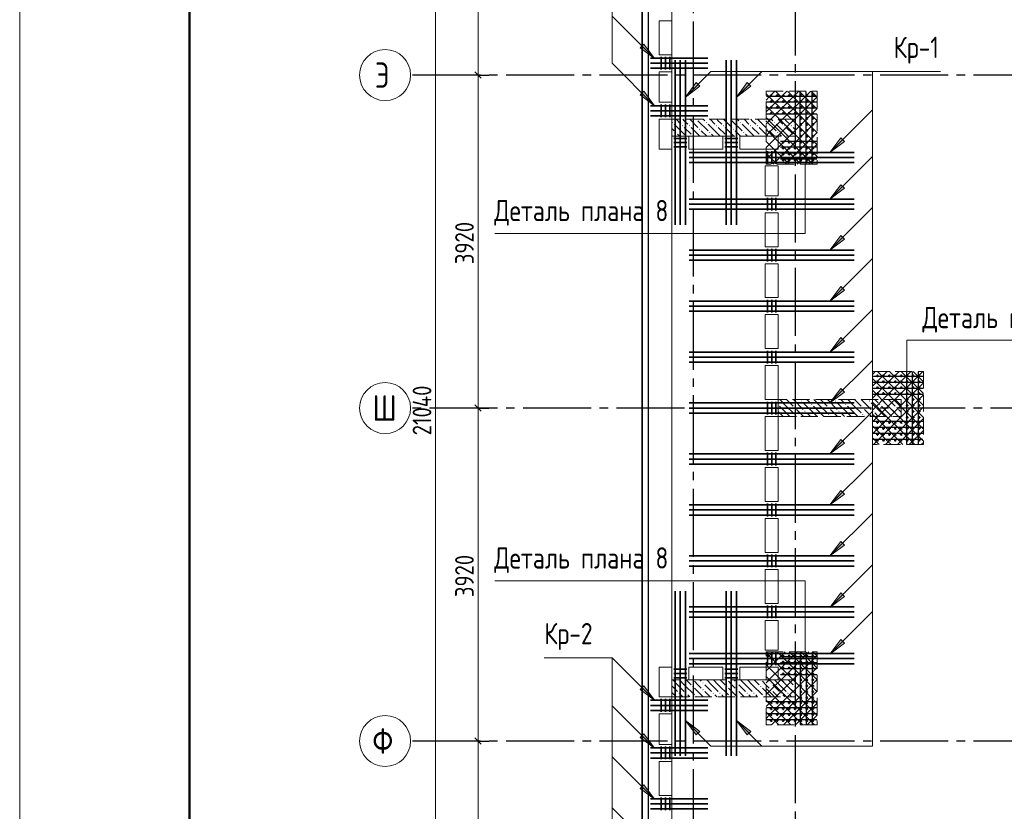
# Model space of a CAD drawing. Header units: millimetres. Extents: x 0 to 31317, y 0 to 42000.
# Tile 3 of 12: x 0 to 11587, y 23803 to 33123. Entities that reach past the tile are written whole.
import ezdxf

# ---------------------------------------------------------------- set-up
doc = ezdxf.new("R2010")
doc.units = ezdxf.units.MM
doc.linetypes.add('______2', pattern=[270, 200, -70])
doc.linetypes.add('______5', pattern=[1100, 800, -100, 100, -100])
for name, color, linetype, lineweight in [('S1 Стержни арматуры фон', 7, 'Continuous', 25), ('Standard', 7, 'Continuous', 25), ('Вспомогательная арматура', 7, 'Continuous', 25), ('ЖБ Пилон', 180, 'Continuous', 25), ('Оси', 40, '______5', 18), ('Позиционная метка номер позиции', 7, 'Continuous', 13), ('Поперечная арматура', 7, 'Continuous', 25), ('Поперечное армирование AW фон', 7, 'Continuous', 25), ('Примечания', 7, 'Continuous', 25)]:
    doc.layers.add(name, color=color, linetype=linetype, lineweight=lineweight)
doc.layers.add('ЖБ Перекрытие верхний уровень', color=7, linetype='Continuous', lineweight=25, true_color=0xe0e0ff)
doc.styles.add('GOST 2.304-81', font='txt')
doc.styles.add('ISOCPEUR', font='txt')

msp = doc.modelspace()

# ---------------------------------------------------------------- hatches: boundary and pattern name
at = {"layer": 'ЖБ Пилон', "linetype": 'Continuous', "lineweight": 18, "transparency": 33554687}
for points in [[(7674, 31913), (7681, 31920), (7687, 31913), (7681, 31907)], [(7794, 31873), (7801, 31880), (7807, 31873), (7801, 31867)], [(7874, 31873), (7881, 31880), (7887, 31873), (7881, 31867)], [(7964, 31950), (7961, 31947), (7958, 31950)], [(8074, 31913), (8081, 31920), (8087, 31913), (8081, 31907)], [(8194, 31873), (8201, 31880), (8207, 31873), (8201, 31867)], [(8274, 31873), (8281, 31880), (8287, 31873), (8281, 31867)], [(8364, 31950), (8361, 31947), (8358, 31950)], [(8474, 31913), (8481, 31920), (8487, 31913), (8481, 31907)], [(8594, 31873), (8601, 31880), (8607, 31873), (8601, 31867)], [(8674, 31873), (8681, 31880), (8687, 31873), (8681, 31867)], [(8764, 31950), (8761, 31947), (8758, 31950)], [(8874, 31913), (8881, 31920), (8887, 31913), (8881, 31907)], [(8994, 31873), (9001, 31880), (9007, 31873), (9001, 31867)], [(9074, 31873), (9081, 31880), (9087, 31873), (9081, 31867)], [(7714, 31793), (7721, 31800), (7727, 31793), (7721, 31787)], [(7914, 31753), (7921, 31760), (7927, 31753), (7924, 31750), (7918, 31750)], [(7994, 31833), (8001, 31840), (8007, 31833), (8001, 31827)], [(8114, 31793), (8121, 31800), (8127, 31793), (8121, 31787)], [(8314, 31753), (8321, 31760), (8327, 31753), (8324, 31750), (8318, 31750)], [(8394, 31833), (8401, 31840), (8407, 31833), (8401, 31827)], [(8514, 31793), (8521, 31800), (8527, 31793), (8521, 31787)], [(8714, 31753), (8721, 31760), (8727, 31753), (8724, 31750), (8718, 31750)], [(8794, 31833), (8801, 31840), (8807, 31833), (8801, 31827)], [(8914, 31793), (8921, 31800), (8927, 31793), (8921, 31787)], [(9114, 31753), (9121, 31760), (9124, 31757), (9124, 31750), (9118, 31750)], [(9194, 28633), (9201, 28640), (9207, 28633), (9201, 28627)], [(9594, 28633), (9601, 28640), (9607, 28633), (9601, 28627)], [(9994, 28633), (10001, 28640), (10007, 28633), (10001, 28627)], [(8924, 28597), (8927, 28593), (8924, 28590)], [(9114, 28553), (9121, 28560), (9127, 28553), (9121, 28547)], [(9234, 28513), (9241, 28520), (9247, 28513), (9241, 28507)], [(9314, 28593), (9321, 28600), (9327, 28593), (9321, 28587)], [(9514, 28553), (9521, 28560), (9527, 28553), (9521, 28547)], [(9634, 28513), (9641, 28520), (9647, 28513), (9641, 28507)], [(9714, 28593), (9721, 28600), (9727, 28593), (9721, 28587)], [(9914, 28553), (9921, 28560), (9927, 28553), (9921, 28547)], [(10034, 28513), (10041, 28520), (10047, 28513), (10041, 28507)], [(10114, 28593), (10121, 28600), (10127, 28593), (10121, 28587)], [(10314, 28553), (10321, 28560), (10327, 28553), (10321, 28547)], [(9114, 28473), (9121, 28480), (9127, 28473), (9121, 28467)], [(9514, 28473), (9521, 28480), (9527, 28473), (9521, 28467)], [(9914, 28473), (9921, 28480), (9927, 28473), (9921, 28467)], [(10314, 28473), (10321, 28480), (10327, 28473), (10321, 28467)], [(7914, 25273), (7921, 25280), (7927, 25273), (7921, 25267)], [(7924, 25350), (7921, 25347), (7918, 25350)], [(8034, 25313), (8041, 25320), (8047, 25313), (8041, 25307)], [(8314, 25273), (8321, 25280), (8327, 25273), (8321, 25267)], [(8324, 25350), (8321, 25347), (8318, 25350)], [(8434, 25313), (8441, 25320), (8447, 25313), (8441, 25307)], [(8714, 25273), (8721, 25280), (8727, 25273), (8721, 25267)], [(8724, 25350), (8721, 25347), (8718, 25350)], [(8834, 25313), (8841, 25320), (8847, 25313), (8841, 25307)], [(9114, 25273), (9121, 25280), (9124, 25277), (9124, 25270), (9121, 25267)], [(9124, 25350), (9121, 25347), (9118, 25350), (9124, 25350)], [(7754, 25193), (7761, 25200), (7767, 25193), (7761, 25187)], [(7834, 25193), (7841, 25200), (7847, 25193), (7841, 25187)], [(7954, 25153), (7961, 25160), (7967, 25153), (7964, 25150), (7958, 25150)], [(8034, 25233), (8041, 25240), (8047, 25233), (8041, 25227)], [(8154, 25193), (8161, 25200), (8167, 25193), (8161, 25187)], [(8234, 25193), (8241, 25200), (8247, 25193), (8241, 25187)], [(8354, 25153), (8361, 25160), (8367, 25153), (8364, 25150), (8358, 25150)], [(8434, 25233), (8441, 25240), (8447, 25233), (8441, 25227)], [(8554, 25193), (8561, 25200), (8567, 25193), (8561, 25187)], [(8634, 25193), (8641, 25200), (8647, 25193), (8641, 25187)], [(8754, 25153), (8761, 25160), (8767, 25153), (8764, 25150), (8758, 25150)], [(8834, 25233), (8841, 25240), (8847, 25233), (8841, 25227)], [(8954, 25193), (8961, 25200), (8967, 25193), (8961, 25187)], [(9034, 25193), (9041, 25200), (9047, 25193), (9041, 25187)]]:
    msp.add_hatch(color=7, dxfattribs=at).paths.add_polyline_path(points, flags=16)
at = {"layer": 'Позиционная метка номер позиции', "linetype": 'Continuous', "lineweight": 13, "transparency": 33554687}
for points in [[(7345, 32835), (7472, 32665), (7303, 32792)], [(8004, 32340), (7834, 32212), (7961, 32382)], [(8604, 32340), (8434, 32212), (8561, 32382)], [(7345, 32280), (7472, 32110), (7303, 32237)], [(9704, 31687), (9534, 31560), (9661, 31730)], [(9704, 31137), (9534, 31010), (9661, 31180)], [(9704, 30537), (9534, 30410), (9661, 30580)], [(9704, 29937), (9534, 29810), (9661, 29980)], [(9704, 29337), (9534, 29210), (9661, 29380)], [(9704, 28737), (9534, 28610), (9661, 28780)], [(9704, 28137), (9534, 28010), (9661, 28180)], [(9704, 27537), (9534, 27410), (9661, 27580)], [(9704, 26937), (9534, 26810), (9661, 26980)], [(9704, 26331), (9534, 26204), (9661, 26374)], [(9704, 25781), (9534, 25654), (9661, 25824)], [(9704, 25781), (9534, 25654), (9661, 25824)], [(7345, 25280), (7472, 25110), (7303, 25237)], [(7961, 24702), (7834, 24871), (8004, 24744)], [(7961, 24702), (7834, 24871), (8004, 24744)], [(8561, 24702), (8434, 24871), (8604, 24744)], [(7345, 24715), (7472, 24545), (7303, 24672)], [(7345, 24115), (7472, 23945), (7303, 24072)]]:
    msp.add_hatch(color=7, dxfattribs=at).paths.add_polyline_path(points, flags=16)

# ---------------------------------------------------------------- linework, layer by layer
at = {"layer": 'S1 Стержни арматуры фон', "color": 7, "linetype": 'Continuous', "lineweight": 35, "transparency": 33554687}
for p, q in [((7424, 32670), (8096, 32670)), ((7424, 32610), (8096, 32610)), ((7714, 32644), (7714, 30706)), ((7714, 32644), (7714, 30706)), ((7774, 32644), (7774, 30706)), ((7774, 32644), (7774, 30706)), ((7834, 32644), (7834, 30706)), ((7834, 32644), (7834, 30706)), ((8314, 32644), (8314, 30706)), ((8314, 32644), (8314, 30706)), ((8374, 32644), (8374, 30706)), ((8374, 32644), (8374, 30706)), ((8434, 32644), (8434, 30706)), ((8434, 32644), (8434, 30706)), ((7424, 32550), (8096, 32550)), ((7424, 32110), (8096, 32110)), ((7424, 32050), (8096, 32050)), ((7424, 31990), (8096, 31990)), ((7880, 31560), (9818, 31560)), ((7880, 31560), (9818, 31560)), ((7880, 31500), (9818, 31500)), ((7880, 31500), (9818, 31500)), ((7880, 31440), (9818, 31440)), ((7880, 31440), (9818, 31440)), ((7880, 31010), (9818, 31010)), ((7880, 31010), (9818, 31010)), ((7880, 30950), (9818, 30950)), ((7880, 30950), (9818, 30950)), ((7880, 30890), (9818, 30890)), ((7880, 30890), (9818, 30890)), ((7880, 30410), (9818, 30410)), ((7880, 30410), (9818, 30410)), ((7880, 30350), (9818, 30350)), ((7880, 30350), (9818, 30350)), ((7880, 30290), (9818, 30290)), ((7880, 30290), (9818, 30290)), ((7880, 29810), (9818, 29810)), ((7880, 29810), (9818, 29810)), ((7880, 29750), (9818, 29750)), ((7880, 29750), (9818, 29750)), ((7880, 29690), (9818, 29690)), ((7880, 29690), (9818, 29690)), ((7880, 29210), (9818, 29210)), ((7880, 29210), (9818, 29210)), ((7880, 29150), (9818, 29150)), ((7880, 29150), (9818, 29150)), ((7880, 29090), (9818, 29090)), ((7880, 29090), (9818, 29090)), ((7880, 28610), (9818, 28610)), ((7880, 28610), (9818, 28610)), ((7880, 28550), (9818, 28550)), ((7880, 28550), (9818, 28550)), ((7880, 28490), (9818, 28490)), ((7880, 28490), (9818, 28490)), ((7880, 28010), (9818, 28010)), ((7880, 28010), (9818, 28010)), ((7880, 27950), (9818, 27950)), ((7880, 27950), (9818, 27950)), ((7880, 27890), (9818, 27890)), ((7880, 27890), (9818, 27890)), ((7880, 27410), (9818, 27410)), ((7880, 27410), (9818, 27410)), ((7880, 27350), (9818, 27350)), ((7880, 27350), (9818, 27350)), ((7880, 27290), (9818, 27290)), ((7880, 27290), (9818, 27290)), ((7880, 26810), (9818, 26810)), ((7880, 26810), (9818, 26810)), ((7880, 26750), (9818, 26750)), ((7880, 26750), (9818, 26750)), ((7880, 26690), (9818, 26690)), ((7880, 26690), (9818, 26690)), ((7714, 26394), (7714, 24456)), ((7714, 26394), (7714, 24456)), ((7774, 26394), (7774, 24456)), ((7774, 26394), (7774, 24456)), ((7834, 26394), (7834, 24456)), ((7834, 26394), (7834, 24456)), ((8314, 26394), (8314, 24456)), ((8314, 26394), (8314, 24456)), ((8374, 26394), (8374, 24456)), ((8374, 26394), (8374, 24456)), ((8434, 26394), (8434, 24456)), ((8434, 26394), (8434, 24456)), ((7880, 26210), (9818, 26210)), ((7880, 26210), (9818, 26210)), ((7880, 26150), (9818, 26150)), ((7880, 26150), (9818, 26150)), ((7880, 26090), (9818, 26090)), ((7880, 26090), (9818, 26090)), ((7880, 25660), (9818, 25660)), ((7880, 25660), (9818, 25660)), ((7880, 25600), (9818, 25600)), ((7880, 25600), (9818, 25600)), ((7880, 25540), (9818, 25540)), ((7880, 25540), (9818, 25540)), ((7424, 25110), (8096, 25110)), ((7424, 25050), (8096, 25050)), ((7424, 24990), (8096, 24990)), ((7424, 24550), (8096, 24550)), ((7424, 24490), (8096, 24490)), ((7424, 24430), (8096, 24430)), ((7424, 23950), (8096, 23950)), ((7424, 23890), (8096, 23890)), ((7424, 23830), (8096, 23830))]:
    msp.add_line(p, q, dxfattribs=at)
at = {"layer": 'Standard', "color": 7, "linetype": 'Continuous', "lineweight": 13, "transparency": 33554687}
for p, q in [((5394, 35770), (5394, 32470)), ((5394, 32470), (5394, 28550)), ((5394, 28550), (5394, 24630)), ((5394, 24630), (5394, 21330))]:
    msp.add_line(p, q, dxfattribs=at)
at = {"layer": 'Standard', "color": 251, "linetype": 'Continuous', "lineweight": -3, "true_color": 0x656565, "transparency": 33554687}
for p, q in [((5394, 32470), (5269, 32470)), ((5394, 32470), (5519, 32470)), ((5394, 32470), (5394, 32470)), ((5394, 28550), (5269, 28550)), ((5394, 28550), (5519, 28550)), ((5394, 28550), (5394, 28550)), ((5394, 24630), (5269, 24630)), ((5394, 24630), (5519, 24630)), ((5394, 24630), (5394, 24630))]:
    msp.add_line(p, q, dxfattribs=at)
at = {"layer": 'Standard', "color": 7, "linetype": 'Continuous', "lineweight": 25, "transparency": 33554687}
for p, q in [((5357, 32508), (5431, 32433)), ((5357, 28587), (5431, 28512)), ((5357, 24667), (5431, 24592))]:
    msp.add_line(p, q, dxfattribs=at)
at = {"layer": 'Standard', "color": 7, "linetype": 'Continuous', "lineweight": 13, "transparency": 33554687}
msp.add_lwpolyline([(0, 0), (29700, 0), (29700, 42000), (0, 42000), (0, 0)], close=True, dxfattribs=at)
for points in [[(29700, 42000), (0, 42000), (0, 0), (29700, 0), (29700, 42000)], [(7674, 17930), (22024, 17930), (22024, 39170), (7674, 39170), (7674, 17930)], [(4894, 39070), (4894, 28141), (4894, 28141), (4894, 18030)]]:
    msp.add_lwpolyline(points, dxfattribs=at)
at = {"layer": 'Standard', "color": 7, "linetype": 'Continuous', "lineweight": 50, "transparency": 33554687}
msp.add_lwpolyline([(2000, 41500), (29200, 41500), (29200, 500), (2000, 500), (2000, 41500)], close=True, dxfattribs=at)
at = {"layer": 'Standard', "color": 254, "linetype": 'Continuous', "lineweight": 35, "true_color": 0xc4c4ff, "transparency": 33554687}
msp.add_lwpolyline([(7324, 17855), (23168, 17855), (23168, 39570), (7324, 39570), (7324, 17855)], dxfattribs=at)
at = {"layer": 'Standard', "color": 7, "linetype": 'Continuous', "lineweight": 25, "transparency": 33554687}
msp.add_lwpolyline([(7394, 17930), (24124, 17930), (24124, 39500), (7394, 39500), (7394, 17930)], dxfattribs=at)
at = {"layer": 'Вспомогательная арматура', "color": 7, "linetype": 'Continuous', "lineweight": 25, "transparency": 33554687}
for p, q in [((9379, 32220), (8789, 32220)), ((9184, 31425), (9184, 32275)), ((9254, 31425), (9254, 32275)), ((9324, 31425), (9324, 32275)), ((9379, 32150), (8789, 32150)), ((9379, 32080), (8789, 32080)), ((9379, 32010), (8789, 32010)), ((9379, 31690), (8954, 31690)), ((9379, 31620), (8954, 31620)), ((9379, 31550), (8954, 31550)), ((9379, 31480), (8954, 31480)), ((10434, 28975), (10434, 28125)), ((10504, 28975), (10504, 28125)), ((10574, 28975), (10574, 28125)), ((10629, 28920), (10039, 28920)), ((10629, 28850), (10039, 28850)), ((10629, 28780), (10039, 28780)), ((10629, 28710), (10039, 28710)), ((10629, 28390), (10039, 28390)), ((10629, 28320), (10039, 28320)), ((10629, 28250), (10039, 28250)), ((10629, 28180), (10039, 28180)), ((9379, 25620), (8954, 25620)), ((9184, 25675), (9184, 24825)), ((9254, 25675), (9254, 24825)), ((9324, 25675), (9324, 24825)), ((9379, 25550), (8954, 25550)), ((9379, 25480), (8954, 25480)), ((9379, 25410), (8954, 25410)), ((9379, 25090), (8789, 25090)), ((9379, 25020), (8789, 25020)), ((9379, 24950), (8789, 24950)), ((9379, 24880), (8789, 24880))]:
    msp.add_line(p, q, dxfattribs=at)
at = {"layer": 'ЖБ Перекрытие верхний уровень', "color": 7, "linetype": 'Continuous', "lineweight": 18, "transparency": 33554687}
for p, q in [((7394, 39500), (7394, 17930)), ((7524, 32710), (7524, 33110)), ((7524, 33110), (7674, 33110)), ((7674, 33110), (7674, 32710)), ((7674, 32710), (7524, 32710)), ((7524, 32150), (7524, 32510)), ((7524, 32510), (7674, 32510)), ((7674, 32510), (7674, 32150)), ((7674, 32150), (7524, 32150)), ((7524, 31600), (7524, 31950)), ((7524, 31950), (7674, 31950)), ((7674, 31950), (7674, 31600)), ((7874, 31600), (7874, 31750)), ((7874, 31750), (8274, 31750)), ((8274, 31750), (8274, 31600)), ((8474, 31750), (8924, 31750)), ((8474, 31600), (8474, 31750)), ((8924, 31750), (8924, 31600)), ((7674, 31600), (7524, 31600)), ((8274, 31600), (7874, 31600)), ((8924, 31600), (8474, 31600)), ((8774, 31050), (8774, 31400)), ((8774, 31400), (8924, 31400)), ((8924, 31400), (8924, 31050)), ((8924, 31050), (8774, 31050)), ((8774, 30450), (8774, 30850)), ((8774, 30850), (8924, 30850)), ((8924, 30850), (8924, 30450)), ((8924, 30450), (8774, 30450)), ((8774, 30250), (8924, 30250)), ((8774, 29850), (8774, 30250)), ((8924, 30250), (8924, 29850)), ((8924, 29850), (8774, 29850)), ((8774, 29250), (8774, 29650)), ((8774, 29650), (8924, 29650)), ((8924, 29650), (8924, 29250)), ((8924, 29250), (8774, 29250)), ((8774, 28650), (8774, 29050)), ((8774, 29050), (8924, 29050)), ((8924, 29050), (8924, 28650)), ((8924, 28650), (8774, 28650)), ((8774, 28050), (8774, 28450)), ((8774, 28450), (8924, 28450)), ((8924, 28450), (8924, 28050)), ((8924, 28050), (8774, 28050)), ((8774, 27450), (8774, 27850)), ((8774, 27850), (8924, 27850)), ((8924, 27850), (8924, 27450)), ((8924, 27450), (8774, 27450)), ((8774, 26850), (8774, 27250)), ((8774, 27250), (8924, 27250)), ((8924, 27250), (8924, 26850)), ((8924, 26850), (8774, 26850)), ((8774, 26250), (8774, 26650)), ((8774, 26650), (8924, 26650)), ((8924, 26650), (8924, 26250)), ((8924, 26250), (8774, 26250)), ((8774, 26050), (8924, 26050)), ((8774, 25700), (8774, 26050)), ((8924, 26050), (8924, 25700)), ((8924, 25700), (8774, 25700)), ((7524, 25150), (7524, 25500)), ((7524, 25500), (7674, 25500)), ((7674, 25500), (7674, 25150)), ((7874, 25350), (7874, 25500)), ((7874, 25500), (8274, 25500)), ((8274, 25500), (8274, 25350)), ((8474, 25500), (8924, 25500)), ((8474, 25350), (8474, 25500)), ((8924, 25500), (8924, 25350)), ((8274, 25350), (7874, 25350)), ((8924, 25350), (8474, 25350)), ((7674, 25150), (7524, 25150)), ((7524, 24590), (7524, 24950)), ((7524, 24950), (7674, 24950)), ((7674, 24950), (7674, 24590)), ((7674, 24590), (7524, 24590)), ((7524, 23990), (7524, 24390)), ((7524, 24390), (7674, 24390)), ((7674, 24390), (7674, 23990)), ((7674, 23990), (7524, 23990))]:
    msp.add_line(p, q, dxfattribs=at)
at = {"layer": 'ЖБ Пилон', "color": 253, "linetype": '______2', "lineweight": 13, "true_color": 0xa0a0a0, "transparency": 33554687}
for p, q in [((9124, 31950), (7674, 31950)), ((7674, 31950), (7674, 31750)), ((9124, 31750), (9124, 31950)), ((7674, 31750), (9124, 31750)), ((10374, 28650), (8924, 28650)), ((8924, 28650), (8924, 28450)), ((10374, 28450), (10374, 28650)), ((8924, 28450), (10374, 28450)), ((9124, 25350), (7674, 25350)), ((7674, 25350), (7674, 25150)), ((9124, 25150), (9124, 25350)), ((7674, 25150), (9124, 25150))]:
    msp.add_line(p, q, dxfattribs=at)
at = {"layer": 'ЖБ Пилон', "color": 9, "linetype": 'Continuous', "lineweight": 18, "true_color": 0xc7c7c7, "transparency": 33554687}
for p, q in [((7821, 31773), (7701, 31893)), ((7724, 31950), (7781, 31893)), ((7821, 31933), (7804, 31950)), ((7861, 31893), (7821, 31933)), ((7884, 31950), (7981, 31853)), ((7981, 31933), (8101, 31813)), ((8044, 31950), (8061, 31933)), ((8221, 31773), (8101, 31893)), ((8124, 31950), (8181, 31893)), ((8221, 31933), (8204, 31950)), ((8261, 31893), (8221, 31933)), ((8284, 31950), (8381, 31853)), ((8381, 31933), (8501, 31813)), ((8444, 31950), (8461, 31933)), ((8621, 31773), (8501, 31893)), ((8524, 31950), (8581, 31893)), ((8621, 31933), (8604, 31950)), ((8661, 31893), (8621, 31933)), ((8684, 31950), (8781, 31853)), ((8781, 31933), (8901, 31813)), ((8844, 31950), (8861, 31933)), ((9021, 31773), (8901, 31893)), ((8924, 31950), (8981, 31893)), ((9021, 31933), (9004, 31950)), ((9061, 31893), (9021, 31933)), ((9084, 31950), (9124, 31910)), ((7674, 31840), (7701, 31813)), ((7684, 31750), (7674, 31760)), ((7741, 31773), (7764, 31750)), ((7821, 31853), (7901, 31773)), ((7821, 31773), (7844, 31750)), ((7901, 31853), (8004, 31750)), ((8084, 31750), (8021, 31813)), ((8141, 31773), (8164, 31750)), ((8221, 31853), (8301, 31773)), ((8221, 31773), (8244, 31750)), ((8301, 31853), (8404, 31750)), ((8484, 31750), (8421, 31813)), ((8541, 31773), (8564, 31750)), ((8621, 31853), (8701, 31773)), ((8621, 31773), (8644, 31750)), ((8701, 31853), (8804, 31750)), ((8884, 31750), (8821, 31813)), ((8941, 31773), (8964, 31750)), ((9021, 31853), (9101, 31773)), ((9021, 31773), (9044, 31750)), ((9101, 31853), (9124, 31830)), ((9021, 28573), (8944, 28650)), ((9024, 28650), (9101, 28573)), ((9104, 28650), (9221, 28533)), ((9264, 28650), (9301, 28613)), ((9421, 28573), (9344, 28650)), ((9424, 28650), (9501, 28573)), ((9504, 28650), (9621, 28533)), ((9664, 28650), (9701, 28613)), ((9821, 28573), (9744, 28650)), ((9824, 28650), (9901, 28573)), ((9904, 28650), (10021, 28533)), ((10064, 28650), (10101, 28613)), ((10221, 28573), (10144, 28650)), ((10224, 28650), (10301, 28573)), ((10304, 28650), (10374, 28580)), ((8941, 28493), (8924, 28510)), ((8941, 28573), (9021, 28493)), ((9021, 28573), (9101, 28493)), ((9181, 28493), (9141, 28533)), ((9341, 28493), (9221, 28613)), ((9341, 28573), (9421, 28493)), ((9421, 28573), (9501, 28493)), ((9581, 28493), (9541, 28533)), ((9741, 28493), (9621, 28613)), ((9741, 28573), (9821, 28493)), ((9821, 28573), (9901, 28493)), ((9981, 28493), (9941, 28533)), ((10141, 28493), (10021, 28613)), ((10141, 28573), (10221, 28493)), ((10221, 28573), (10301, 28493)), ((10374, 28500), (10341, 28533)), ((8941, 28493), (8984, 28450)), ((9021, 28493), (9064, 28450)), ((9141, 28453), (9144, 28450)), ((9221, 28453), (9181, 28493)), ((9261, 28493), (9304, 28450)), ((9341, 28493), (9384, 28450)), ((9421, 28493), (9464, 28450)), ((9541, 28453), (9544, 28450)), ((9621, 28453), (9581, 28493)), ((9661, 28493), (9704, 28450)), ((9741, 28493), (9784, 28450)), ((9821, 28493), (9864, 28450)), ((9941, 28453), (9944, 28450)), ((10021, 28453), (9981, 28493)), ((10061, 28493), (10104, 28450)), ((10141, 28493), (10184, 28450)), ((10221, 28493), (10264, 28450)), ((10341, 28453), (10344, 28450)), ((7674, 25280), (7741, 25213)), ((7741, 25293), (7684, 25350)), ((7741, 25293), (7821, 25213)), ((7764, 25350), (7821, 25293)), ((7821, 25293), (7941, 25173)), ((7844, 25350), (7901, 25293)), ((7981, 25293), (7941, 25333)), ((8021, 25253), (7981, 25293)), ((8004, 25350), (8021, 25333)), ((8061, 25293), (8141, 25213)), ((8141, 25293), (8084, 25350)), ((8141, 25293), (8221, 25213)), ((8164, 25350), (8221, 25293)), ((8221, 25293), (8341, 25173)), ((8244, 25350), (8301, 25293)), ((8381, 25293), (8341, 25333)), ((8421, 25253), (8381, 25293)), ((8404, 25350), (8421, 25333)), ((8461, 25293), (8541, 25213)), ((8541, 25293), (8484, 25350)), ((8541, 25293), (8621, 25213)), ((8564, 25350), (8621, 25293)), ((8621, 25293), (8741, 25173)), ((8644, 25350), (8701, 25293)), ((8781, 25293), (8741, 25333)), ((8821, 25253), (8781, 25293)), ((8804, 25350), (8821, 25333)), ((8861, 25293), (8941, 25213)), ((8941, 25293), (8884, 25350)), ((8941, 25293), (9021, 25213)), ((8964, 25350), (9021, 25293)), ((9021, 25293), (9124, 25190)), ((9044, 25350), (9101, 25293)), ((7674, 25200), (7724, 25150)), ((7804, 25150), (7781, 25173)), ((7861, 25173), (7884, 25150)), ((7941, 25253), (8044, 25150)), ((8061, 25213), (8124, 25150)), ((8204, 25150), (8181, 25173)), ((8261, 25173), (8284, 25150)), ((8341, 25253), (8444, 25150)), ((8461, 25213), (8524, 25150)), ((8604, 25150), (8581, 25173)), ((8661, 25173), (8684, 25150)), ((8741, 25253), (8844, 25150)), ((8861, 25213), (8924, 25150)), ((9004, 25150), (8981, 25173)), ((9061, 25173), (9084, 25150))]:
    msp.add_line(p, q, dxfattribs=at)
at = {"layer": 'Оси', "color": 8, "linetype": '______5', "lineweight": -3, "transparency": 33554687}
for p, q in [((9124, 40100), (9124, 15930)), ((7924, 39700), (7924, 15930)), ((27424, 32470), (4600, 32470)), ((26524, 28550), (4600, 28550)), ((27424, 24630), (4600, 24630))]:
    msp.add_line(p, q, dxfattribs=at)
at = {"layer": 'Оси', "color": 7, "linetype": 'Continuous', "lineweight": 13, "transparency": 33554687}
for centre in [(4300, 32470), (4300, 28550), (4300, 24630)]:
    msp.add_circle(centre, 300, dxfattribs=at)
at = {"layer": 'Позиционная метка номер позиции', "color": 7, "linetype": 'Continuous', "lineweight": 13, "transparency": 33554687}
for p, q in [((7472, 32665), (6972, 33165)), ((7303, 32792), (7345, 32835)), ((7472, 32665), (7303, 32792)), ((7324, 32813), (7313, 32824)), ((7345, 32835), (7472, 32665)), ((7472, 32665), (7472, 32665)), ((7472, 32665), (7472, 32665)), ((7472, 32665), (7472, 32665)), ((7834, 32212), (7961, 32382)), ((8004, 32340), (7834, 32212)), ((7961, 32382), (8004, 32340)), ((7982, 32361), (7993, 32371)), ((8434, 32212), (8561, 32382)), ((8604, 32340), (8434, 32212)), ((8561, 32382), (8604, 32340)), ((8582, 32361), (8593, 32371)), ((7303, 32237), (7345, 32280)), ((7472, 32110), (7303, 32237)), ((7324, 32258), (7313, 32269)), ((7345, 32280), (7472, 32110)), ((7834, 32212), (7834, 32212)), ((7834, 32212), (7834, 32212)), ((7834, 32212), (7834, 32212)), ((8434, 32212), (8434, 32212)), ((8434, 32212), (8434, 32212)), ((8434, 32212), (8434, 32212)), ((7472, 32110), (7472, 32110)), ((7472, 32110), (7472, 32110)), ((7472, 32110), (7472, 32110)), ((9534, 31560), (9661, 31730)), ((9704, 31687), (9534, 31560)), ((9661, 31730), (9704, 31687)), ((9683, 31708), (9693, 31719)), ((9534, 31560), (9534, 31560)), ((9534, 31560), (9534, 31560)), ((9534, 31560), (9534, 31560)), ((9534, 31010), (10034, 31510)), ((9534, 31010), (9661, 31180)), ((9661, 31180), (9704, 31137)), ((9683, 31158), (9693, 31169)), ((9704, 31137), (9534, 31010)), ((9534, 31010), (9534, 31010)), ((9534, 31010), (9534, 31010)), ((9534, 31010), (9534, 31010)), ((9534, 30410), (10034, 30910)), ((9534, 30410), (9661, 30580)), ((9704, 30537), (9534, 30410)), ((9661, 30580), (9704, 30537)), ((9683, 30558), (9693, 30569)), ((9534, 30410), (9534, 30410)), ((9534, 30410), (9534, 30410)), ((9534, 30410), (9534, 30410)), ((9534, 29810), (10034, 30310)), ((9534, 29810), (9661, 29980)), ((9704, 29937), (9534, 29810)), ((9661, 29980), (9704, 29937)), ((9683, 29958), (9693, 29969)), ((9534, 29810), (9534, 29810)), ((9534, 29810), (9534, 29810)), ((9534, 29810), (9534, 29810)), ((9534, 29210), (10034, 29710)), ((9534, 29210), (9661, 29380)), ((9704, 29337), (9534, 29210)), ((9661, 29380), (9704, 29337)), ((9683, 29358), (9693, 29369)), ((9534, 29210), (9534, 29210)), ((9534, 29210), (9534, 29210)), ((9534, 29210), (9534, 29210)), ((9534, 28610), (10034, 29110)), ((9534, 28610), (9661, 28780)), ((9704, 28737), (9534, 28610)), ((9661, 28780), (9704, 28737)), ((9683, 28758), (9693, 28769)), ((9534, 28610), (9534, 28610)), ((9534, 28610), (9534, 28610)), ((9534, 28610), (9534, 28610)), ((9534, 28010), (10034, 28510)), ((9534, 28010), (9661, 28180)), ((9661, 28180), (9704, 28137)), ((9683, 28158), (9693, 28169)), ((9704, 28137), (9534, 28010)), ((9534, 28010), (9534, 28010)), ((9534, 28010), (9534, 28010)), ((9534, 28010), (9534, 28010)), ((9534, 27410), (10034, 27910)), ((9534, 27410), (9661, 27580)), ((9661, 27580), (9704, 27537)), ((9704, 27537), (9534, 27410)), ((9683, 27558), (9693, 27569)), ((9534, 27410), (9534, 27410)), ((9534, 27410), (9534, 27410)), ((9534, 27410), (9534, 27410)), ((9534, 26810), (10034, 27310)), ((9534, 26810), (9661, 26980)), ((9704, 26937), (9534, 26810)), ((9661, 26980), (9704, 26937)), ((9683, 26958), (9693, 26969)), ((9534, 26810), (9534, 26810)), ((9534, 26810), (9534, 26810)), ((9534, 26810), (9534, 26810)), ((9534, 26204), (10034, 26704)), ((9534, 26204), (9661, 26374)), ((9704, 26331), (9534, 26204)), ((9661, 26374), (9704, 26331)), ((9683, 26352), (9693, 26363)), ((9534, 26204), (9534, 26204)), ((9534, 26204), (9534, 26204)), ((9534, 26204), (9534, 26204)), ((9534, 25654), (10034, 26154)), ((9534, 25654), (9661, 25824)), ((9534, 25654), (9661, 25824)), ((9704, 25781), (9534, 25654)), ((9704, 25781), (9534, 25654)), ((9661, 25824), (9704, 25781)), ((9661, 25824), (9704, 25781)), ((9683, 25802), (9693, 25813)), ((9683, 25802), (9693, 25813)), ((9534, 25654), (9534, 25654)), ((9534, 25654), (9534, 25654)), ((9534, 25654), (9534, 25654)), ((9534, 25654), (9534, 25654)), ((9534, 25654), (9534, 25654)), ((9534, 25654), (9534, 25654)), ((7303, 25237), (7345, 25280)), ((7324, 25258), (7313, 25269)), ((7345, 25280), (7472, 25110)), ((7472, 25110), (7303, 25237)), ((7472, 24545), (6972, 25045)), ((7472, 25110), (7472, 25110)), ((7472, 25110), (7472, 25110)), ((7472, 25110), (7472, 25110)), ((7834, 24871), (8134, 24571)), ((7834, 24871), (7834, 24871)), ((7834, 24871), (7834, 24871)), ((7834, 24871), (7834, 24871)), ((7834, 24871), (8004, 24744)), ((7961, 24702), (7834, 24871)), ((7834, 24871), (7834, 24871)), ((7834, 24871), (7834, 24871)), ((7834, 24871), (7834, 24871)), ((7834, 24871), (8004, 24744)), ((7961, 24702), (7834, 24871)), ((8434, 24871), (8734, 24571)), ((8434, 24871), (8434, 24871)), ((8434, 24871), (8434, 24871)), ((8434, 24871), (8434, 24871)), ((8434, 24871), (8604, 24744)), ((8561, 24702), (8434, 24871)), ((7303, 24672), (7345, 24715)), ((7324, 24693), (7313, 24704)), ((7345, 24715), (7472, 24545)), ((8004, 24744), (7961, 24702)), ((8004, 24744), (7961, 24702)), ((7982, 24723), (7993, 24712)), ((7982, 24723), (7993, 24712)), ((8604, 24744), (8561, 24702)), ((8582, 24723), (8593, 24712)), ((7472, 24545), (7303, 24672)), ((7472, 24545), (7472, 24545)), ((7472, 24545), (7472, 24545)), ((7472, 24545), (7472, 24545)), ((7472, 23945), (6972, 24445)), ((7303, 24072), (7345, 24115)), ((7324, 24093), (7313, 24104)), ((7345, 24115), (7472, 23945)), ((7472, 23945), (7303, 24072)), ((7472, 23945), (7472, 23945)), ((7472, 23945), (7472, 23945)), ((7472, 23945), (7472, 23945)), ((7472, 23345), (6972, 23845))]:
    msp.add_line(p, q, dxfattribs=at)
for points in [[(7472, 32110), (6972, 32610), (6972, 36130), (6172, 36130)], [(7834, 32212), (8134, 32512), (10834, 32512)], [(7834, 24871), (8134, 24571), (10034, 24571), (10034, 32512), (10834, 32512)], [(8434, 32212), (8734, 32512), (10834, 32512)], [(9534, 31560), (10034, 32060), (10034, 32512), (10834, 32512)], [(9534, 25654), (10034, 26154), (10034, 32512), (10834, 32512)], [(7472, 25110), (6972, 25610), (6172, 25610)], [(7472, 21590), (6972, 22090), (6972, 25610), (6172, 25610)]]:
    msp.add_lwpolyline(points, dxfattribs=at)
at = {"layer": 'Поперечная арматура', "color": 7, "linetype": 'Continuous', "lineweight": 50, "transparency": 33554687}
for centre in [(8844, 32230), (8914, 32230), (8984, 32230), (9054, 32230), (9124, 32230), (9194, 32230), (9264, 32230), (9334, 32230), (8844, 32160), (8844, 32090), (8914, 32160), (8914, 32090), (8984, 32160), (8984, 32090), (9054, 32160), (9054, 32090), (9124, 32160), (9124, 32090), (9194, 32160), (9194, 32090), (9264, 32160), (9264, 32090), (9334, 32160), (9334, 32090), (8844, 32020), (8914, 32020), (8984, 32020), (9054, 32020), (9124, 32020), (9194, 32020), (9264, 32020), (9334, 32020), (9194, 31960), (9194, 31890), (9264, 31960), (9264, 31890), (9334, 31960), (9334, 31890), (9194, 31820), (9194, 31750), (9264, 31820), (9264, 31750), (9334, 31820), (9334, 31750), (8984, 31680), (9054, 31680), (9124, 31680), (9194, 31680), (9264, 31680), (9334, 31680), (8984, 31610), (8984, 31540), (9054, 31610), (9054, 31540), (9124, 31610), (9124, 31540), (9194, 31610), (9194, 31540), (9264, 31610), (9264, 31540), (9334, 31610), (9334, 31540), (8984, 31470), (9054, 31470), (9124, 31470), (9194, 31470), (9264, 31470), (9334, 31470), (10094, 28930), (10094, 28860), (10164, 28930), (10164, 28860), (10234, 28930), (10234, 28860), (10304, 28930), (10304, 28860), (10374, 28930), (10374, 28860), (10444, 28930), (10444, 28860), (10514, 28930), (10514, 28860), (10584, 28930), (10584, 28860), (10094, 28790), (10164, 28790), (10234, 28790), (10304, 28790), (10374, 28790), (10444, 28790), (10514, 28790), (10584, 28790), (10094, 28720), (10164, 28720), (10234, 28720), (10304, 28720), (10374, 28720), (10444, 28720), (10444, 28650), (10514, 28720), (10514, 28650), (10584, 28720), (10584, 28650), (10444, 28580), (10444, 28510), (10514, 28580), (10514, 28510), (10584, 28580), (10584, 28510), (10444, 28440), (10514, 28440), (10584, 28440), (10094, 28380), (10094, 28310), (10164, 28380), (10164, 28310), (10234, 28380), (10234, 28310), (10304, 28380), (10304, 28310), (10374, 28380), (10374, 28310), (10444, 28380), (10444, 28310), (10514, 28380), (10514, 28310), (10584, 28380), (10584, 28310), (10094, 28240), (10094, 28170), (10164, 28240), (10164, 28170), (10234, 28240), (10234, 28170), (10304, 28240), (10304, 28170), (10374, 28240), (10374, 28170), (10444, 28240), (10444, 28170), (10514, 28240), (10514, 28170), (10584, 28240), (10584, 28170), (8984, 25630), (9054, 25630), (9124, 25630), (9194, 25630), (9264, 25630), (9334, 25630), (8984, 25560), (8984, 25490), (9054, 25560), (9054, 25490), (9124, 25560), (9124, 25490), (9194, 25560), (9194, 25490), (9264, 25560), (9264, 25490), (9334, 25560), (9334, 25490), (8984, 25420), (9054, 25420), (9124, 25420), (9194, 25420), (9264, 25420), (9334, 25420), (9194, 25350), (9194, 25280), (9264, 25350), (9264, 25280), (9334, 25350), (9334, 25280), (9194, 25210), (9194, 25140), (9264, 25210), (9264, 25140), (9334, 25210), (9334, 25140), (8844, 25080), (8914, 25080), (8984, 25080), (9054, 25080), (9124, 25080), (9194, 25080), (9264, 25080), (9334, 25080), (8844, 25010), (8844, 24940), (8914, 25010), (8914, 24940), (8984, 25010), (8984, 24940), (9054, 25010), (9054, 24940), (9124, 25010), (9124, 24940), (9194, 25010), (9194, 24940), (9264, 25010), (9264, 24940), (9334, 25010), (9334, 24940), (8844, 24870), (8914, 24870), (8984, 24870), (9054, 24870), (9124, 24870), (9194, 24870), (9264, 24870), (9334, 24870)]:
    msp.add_circle(centre, 5, dxfattribs=at)
at = {"layer": 'Поперечное армирование AW фон', "color": 7, "linetype": 'Continuous', "lineweight": 35, "transparency": 33554687}
for p, q in [((7549, 32535), (7549, 32685)), ((7599, 32535), (7599, 32685)), ((7649, 32535), (7649, 32685)), ((7549, 31975), (7549, 32125)), ((7599, 31975), (7599, 32125)), ((7649, 31975), (7649, 32125)), ((7699, 31725), (7849, 31725)), ((7699, 31675), (7849, 31675)), ((8299, 31725), (8449, 31725)), ((8299, 31675), (8449, 31675)), ((7699, 31625), (7849, 31625)), ((8299, 31625), (8449, 31625)), ((8799, 31575), (8799, 31425)), ((8849, 31575), (8849, 31425)), ((8899, 31575), (8899, 31425)), ((8799, 31025), (8799, 30875)), ((8849, 31025), (8849, 30875)), ((8899, 31025), (8899, 30875)), ((8799, 30425), (8799, 30275)), ((8849, 30425), (8849, 30275)), ((8899, 30425), (8899, 30275)), ((8799, 29825), (8799, 29675)), ((8849, 29825), (8849, 29675)), ((8899, 29825), (8899, 29675)), ((8799, 29225), (8799, 29075)), ((8849, 29225), (8849, 29075)), ((8899, 29225), (8899, 29075)), ((8799, 28625), (8799, 28475)), ((8849, 28625), (8849, 28475)), ((8899, 28625), (8899, 28475)), ((8799, 28025), (8799, 27875)), ((8849, 28025), (8849, 27875)), ((8899, 28025), (8899, 27875)), ((8799, 27425), (8799, 27275)), ((8849, 27425), (8849, 27275)), ((8899, 27425), (8899, 27275)), ((8799, 26825), (8799, 26675)), ((8849, 26825), (8849, 26675)), ((8899, 26825), (8899, 26675)), ((8799, 26225), (8799, 26075)), ((8849, 26225), (8849, 26075)), ((8899, 26225), (8899, 26075)), ((8799, 25675), (8799, 25525)), ((8849, 25675), (8849, 25525)), ((8899, 25675), (8899, 25525)), ((7699, 25475), (7849, 25475)), ((7699, 25425), (7849, 25425)), ((7699, 25375), (7849, 25375)), ((8299, 25475), (8449, 25475)), ((8299, 25425), (8449, 25425)), ((8299, 25375), (8449, 25375)), ((7549, 24975), (7549, 25125)), ((7599, 24975), (7599, 25125)), ((7649, 24975), (7649, 25125)), ((7549, 24415), (7549, 24565)), ((7599, 24415), (7599, 24565)), ((7649, 24415), (7649, 24565)), ((7549, 23815), (7549, 23965)), ((7599, 23815), (7599, 23965)), ((7649, 23815), (7649, 23965))]:
    msp.add_line(p, q, dxfattribs=at)
at = {"layer": 'Примечания', "color": 7, "linetype": '______2', "lineweight": 13, "transparency": 33554687}
for p, q in [((8784, 31420), (8784, 32280)), ((8784, 32280), (9384, 32280)), ((9384, 32280), (9384, 31420)), ((9384, 31420), (8784, 31420)), ((10034, 28120), (10034, 28980)), ((10034, 28980), (10634, 28980)), ((10634, 28980), (10634, 28120)), ((10634, 28120), (10034, 28120)), ((8784, 24820), (8784, 25680)), ((8784, 25680), (9384, 25680)), ((9384, 25680), (9384, 24820)), ((9384, 24820), (8784, 24820))]:
    msp.add_line(p, q, dxfattribs=at)
at = {"layer": 'Примечания', "color": 252, "linetype": 'Continuous', "lineweight": 13, "true_color": 0x8f8f8f, "transparency": 33554687}
for p, q in [((8784, 32250), (8821, 32213)), ((8784, 32176), (8821, 32213)), ((8821, 32213), (8888, 32280)), ((8821, 32073), (9028, 32280)), ((8821, 31933), (9168, 32280)), ((8821, 31793), (9308, 32280)), ((8821, 31653), (9384, 32216)), ((8821, 32213), (9384, 31650)), ((8894, 32280), (9384, 31790)), ((9034, 32280), (9384, 31930)), ((9174, 32280), (9384, 32070)), ((9314, 32280), (9384, 32210)), ((8784, 32110), (8821, 32073)), ((8784, 32036), (8821, 32073)), ((8821, 31513), (9384, 32076)), ((8821, 32073), (9384, 31510)), ((8784, 31970), (8821, 31933)), ((8784, 31896), (8821, 31933)), ((8821, 31933), (9334, 31420)), ((8868, 31420), (9384, 31936)), ((8784, 31830), (8821, 31793)), ((8784, 31756), (8821, 31793)), ((8821, 31793), (9194, 31420)), ((9008, 31420), (9384, 31796)), ((8784, 31690), (8821, 31653)), ((8784, 31616), (8821, 31653)), ((8821, 31653), (9054, 31420)), ((9148, 31420), (9384, 31656)), ((8784, 31550), (8821, 31513)), ((9288, 31420), (9384, 31516)), ((8784, 31476), (8821, 31513)), ((8821, 31513), (8914, 31420)), ((10034, 28946), (10068, 28980)), ((10034, 28806), (10208, 28980)), ((10094, 28980), (10221, 28853)), ((10221, 28853), (10348, 28980)), ((10221, 28713), (10488, 28980)), ((10221, 28573), (10628, 28980)), ((10234, 28980), (10634, 28580)), ((10374, 28980), (10634, 28720)), ((10514, 28980), (10634, 28860)), ((10034, 28900), (10221, 28713)), ((10034, 28666), (10221, 28853)), ((10221, 28853), (10634, 28440)), ((10034, 28760), (10221, 28573)), ((10221, 28433), (10634, 28846)), ((10034, 28526), (10221, 28713)), ((10034, 28620), (10221, 28433)), ((10221, 28713), (10634, 28300)), ((10221, 28293), (10634, 28706)), ((10034, 28386), (10221, 28573)), ((10221, 28573), (10501, 28293)), ((10361, 28293), (10634, 28566)), ((10034, 28480), (10221, 28293)), ((10081, 28293), (10221, 28433)), ((10221, 28433), (10361, 28293)), ((10501, 28293), (10634, 28426)), ((10034, 28340), (10081, 28293)), ((10034, 28246), (10081, 28293)), ((10048, 28120), (10221, 28293)), ((10081, 28293), (10221, 28153)), ((10221, 28153), (10361, 28293)), ((10221, 28293), (10394, 28120)), ((10328, 28120), (10501, 28293)), ((10361, 28293), (10534, 28120)), ((10468, 28120), (10634, 28286)), ((10501, 28293), (10634, 28160)), ((10034, 28200), (10114, 28120)), ((10188, 28120), (10221, 28153)), ((10221, 28153), (10254, 28120)), ((10608, 28120), (10634, 28146)), ((8784, 25670), (8821, 25633)), ((8784, 25596), (8821, 25633)), ((8821, 25633), (8868, 25680)), ((8821, 25493), (9008, 25680)), ((8821, 25633), (8961, 25493)), ((8914, 25680), (9101, 25493)), ((8961, 25493), (9148, 25680)), ((9054, 25680), (9241, 25493)), ((9101, 25493), (9288, 25680)), ((9194, 25680), (9381, 25493)), ((9241, 25493), (9384, 25636)), ((9334, 25680), (9384, 25630)), ((8784, 25530), (8821, 25493)), ((8784, 25456), (8821, 25493)), ((8821, 25353), (8961, 25493)), ((8821, 25213), (9101, 25493)), ((8821, 25073), (9241, 25493)), ((8821, 24933), (9381, 25493)), ((8821, 25493), (9384, 24930)), ((8961, 25493), (9384, 25070)), ((9101, 25493), (9384, 25210)), ((9241, 25493), (9384, 25350)), ((9381, 25493), (9384, 25496)), ((9381, 25493), (9384, 25490)), ((8784, 25390), (8821, 25353)), ((8784, 25316), (8821, 25353)), ((8821, 25353), (9354, 24820)), ((8848, 24820), (9384, 25356)), ((8784, 25250), (8821, 25213)), ((8784, 25176), (8821, 25213)), ((8821, 25213), (9214, 24820)), ((8988, 24820), (9384, 25216)), ((8784, 25110), (8821, 25073)), ((8784, 25036), (8821, 25073)), ((8821, 25073), (9074, 24820)), ((9128, 24820), (9384, 25076)), ((8784, 24970), (8821, 24933)), ((8784, 24896), (8821, 24933)), ((8821, 24933), (8934, 24820)), ((9268, 24820), (9384, 24936)), ((8784, 24830), (8794, 24820))]:
    msp.add_line(p, q, dxfattribs=at)
at = {"layer": 'Примечания', "color": 7, "linetype": 'Continuous', "lineweight": 13, "transparency": 33554687}
for points in [[(5592, 30607), (9243, 30607), (9243, 31420)], [(12869, 29348), (10439, 29348), (10439, 28980)], [(10622, 29348), (12869, 29348), (12869, 28980)], [(5592, 26517), (9243, 26517), (9243, 25680)]]:
    msp.add_lwpolyline(points, dxfattribs=at)

# ---------------------------------------------------------------- texts
at = {"layer": 'Standard', "color": 7, "linetype": 'Continuous', "lineweight": 25, "transparency": 33554687, "char_height": 250, "attachment_point": 7, "style": 'GOST 2.304-81'}
for s, insert, width in [('Кр-1', (10284, 32604), 675.67), ('Кр-2', (6172, 25702), 728.96)]:
    msp.add_mtext(s, dxfattribs=dict(at, insert=insert, width=width))
at = {"layer": 'Standard', "color": 7, "linetype": 'Continuous', "lineweight": 25, "transparency": 33554687, "char_height": 220, "attachment_point": 7, "rotation": 90, "style": 'GOST 2.304-81'}
for s, insert, width in [('3920', (5344, 30244), 657.05), ('21040', (4844, 28229), 766.39), ('3920', (5344, 26324), 657.06)]:
    msp.add_mtext(s, dxfattribs=dict(at, insert=insert, width=width))
at = {"layer": 'Оси', "color": 7, "linetype": 'Continuous', "lineweight": 25, "transparency": 33554687, "char_height": 300, "attachment_point": 7, "style": 'ISOCPEUR'}
for s, insert, width in [('\\W0.80;Э', (4180, 32320), 359.83), ('\\W0.83;Ш', (4150, 28400), 425), ('\\W0.83;Ф', (4150, 24480), 425)]:
    msp.add_mtext(s, dxfattribs=dict(at, insert=insert, width=width))
at = {"layer": 'Примечания', "color": 7, "linetype": 'Continuous', "lineweight": 25, "transparency": 33554687, "char_height": 250, "attachment_point": 7, "style": 'GOST 2.304-81'}
for s, insert, width in [('Деталь\\~плана\\~8', (5584, 30699), 2150.15), ('Деталь\\~плана\\~5', (10622, 29439), 2132.45), ('Деталь\\~плана\\~8', (5584, 26609), 2150.15)]:
    msp.add_mtext(s, dxfattribs=dict(at, insert=insert, width=width))

doc.saveas('drawing.dxf')
